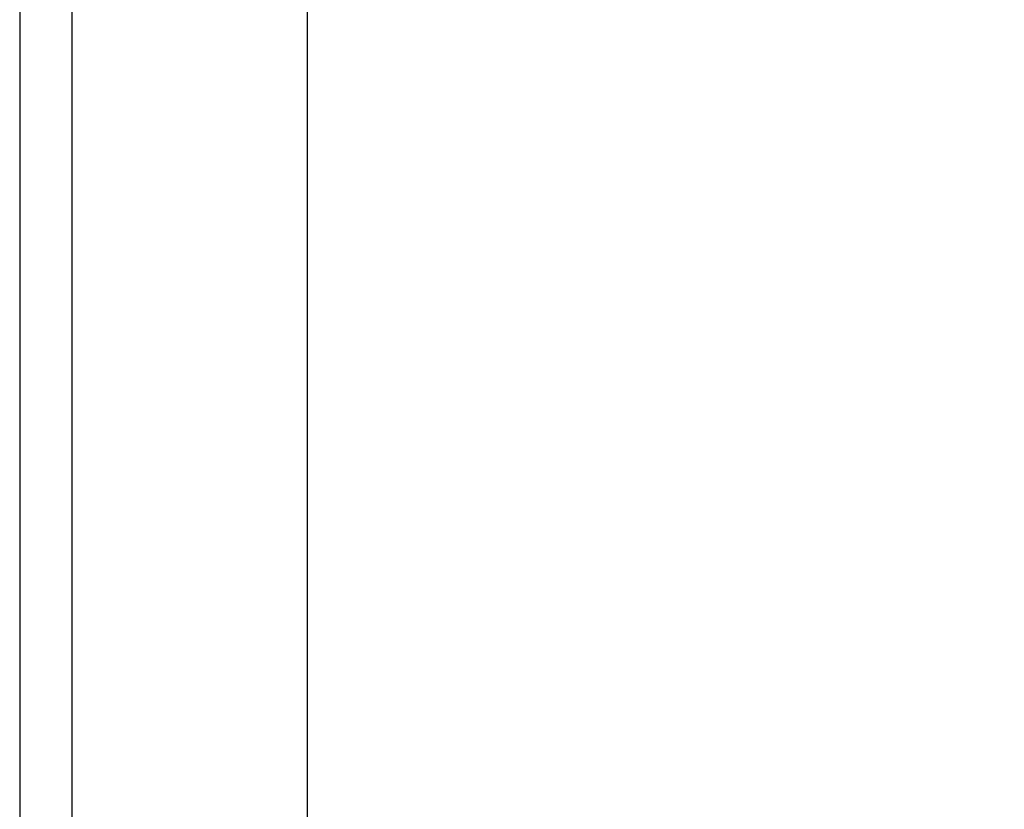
# Model space of a CAD drawing. Header units: inches. Extents: x 0 to 101, y -11 to 66.
# Tile 75 of 86: x 72.04 to 75.42, y 37.52 to 40.23. Entities that reach past the tile are written whole.
import ezdxf

# ---------------------------------------------------------------- set-up
doc = ezdxf.new("R2010")
doc.units = ezdxf.units.IN
doc.header["$LTSCALE"] = 6.067211
doc.header["$MEASUREMENT"] = 0
for name, color, linetype, lineweight in [('Dimensions(ANSI)', 7, 'Continuous', 25), ('Visible Edges(ANSI)', 7, 'Continuous', 25), ('Visible Tangent Edges(ANSI)', 7, 'Continuous', 25)]:
    doc.layers.add(name, color=color, linetype=linetype, lineweight=lineweight)
doc.styles.add('Dimension-ANSI', font='arialbd.ttf')
doc.dimstyles.new('INCH-ANSI', dxfattribs={"dimscale": 6.067211, "dimtxt": 0.12, "dimasz": 0.098425, "dimexe": 0.04, "dimexo": 0.04, "dimgap": 0.031496, "dimtad": 0, "dimtih": 1, "dimtoh": 1, "dimdec": 3, "dimzin": 0, "dimdsep": 46, "dimtxsty": 'Dimension-ANSI', "dimcen": 0.09, "dimdle": 0.312, "dimclrd": 179, "dimclre": 179, "dimclrt": 7, "dimadec": 1, "dimazin": 0, "dimtfac": 1, "dimtdec": 3, "dimtofl": 0, "dimtmove": 0, "dimatfit": 3, "dimfxl": 1, "dimtolj": 1, "dimtzin": 4, "dimlwd": 25, "dimlwe": 25, "dimarcsym": 0})

# ---------------------------------------------------------------- blocks, each defined once
blk = doc.blocks.new('*D19')
at = {"layer": 'Defpoints', "color": 0, "linetype": 'Continuous', "transparency": 16777216}
for p in [(73.0287, 47.0183), (75.0174, 47.0183), (73.0287, 22.6258)]:
    blk.add_point(p, dxfattribs=at)
at = {"layer": 'Dimensions(ANSI)', "color": 179, "linetype": 'Continuous', "lineweight": 25, "true_color": 0x262658, "transparency": 16777216}
blk.add_line((73.2714, 47.0183), (75.0174, 47.0183), dxfattribs=at)
at = {"layer": 'Dimensions(ANSI)', "color": 7, "linetype": 'Continuous', "lineweight": 25, "transparency": 16777216, "insert": (76.7019, 47.0183), "char_height": 0.72807, "attachment_point": 5, "style": 'Dimension-ANSI'}
blk.add_mtext('\\A1;19.803', dxfattribs=at)

msp = doc.modelspace()

# ---------------------------------------------------------------- linework, layer by layer
at = {"layer": 'Visible Edges(ANSI)'}
for p, q in [((72.0433, 46.8385), (72.0433, 22.8056)), ((73.0287, 46.8385), (73.0287, 22.8056))]:
    msp.add_line(p, q, dxfattribs=at)
at = {"layer": 'Visible Tangent Edges(ANSI)'}
msp.add_line((72.2231, 22.8056), (72.2231, 46.8385), dxfattribs=at)

# ---------------------------------------------------------------- dimensions: what is measured, and where the dimension line sits
at = {"layer": 'Dimensions(ANSI)', "color": 179, "linetype": 'Continuous', "lineweight": 25, "true_color": 0x262658}
dim = msp.add_ordinate_dim(feature_location=(73.0287, 47.0183), offset=(1.9887, 0), dtype=0, origin=(73.0287, 22.6258), dimstyle='INCH-ANSI', override={"dimgap": 0.031496, "dimtad": 0, "dimdec": 3, "dimlfac": 0.811847, "dimtol": 0, "dimlim": 0, "dimtp": 0, "dimtm": 0, "dimtdec": 3}, dxfattribs=at)
dim.commit()
dim.dimension.update_dxf_attribs({"geometry": '*D19', "text_midpoint": (76.7019, 47.0183)})

doc.saveas('drawing.dxf')
